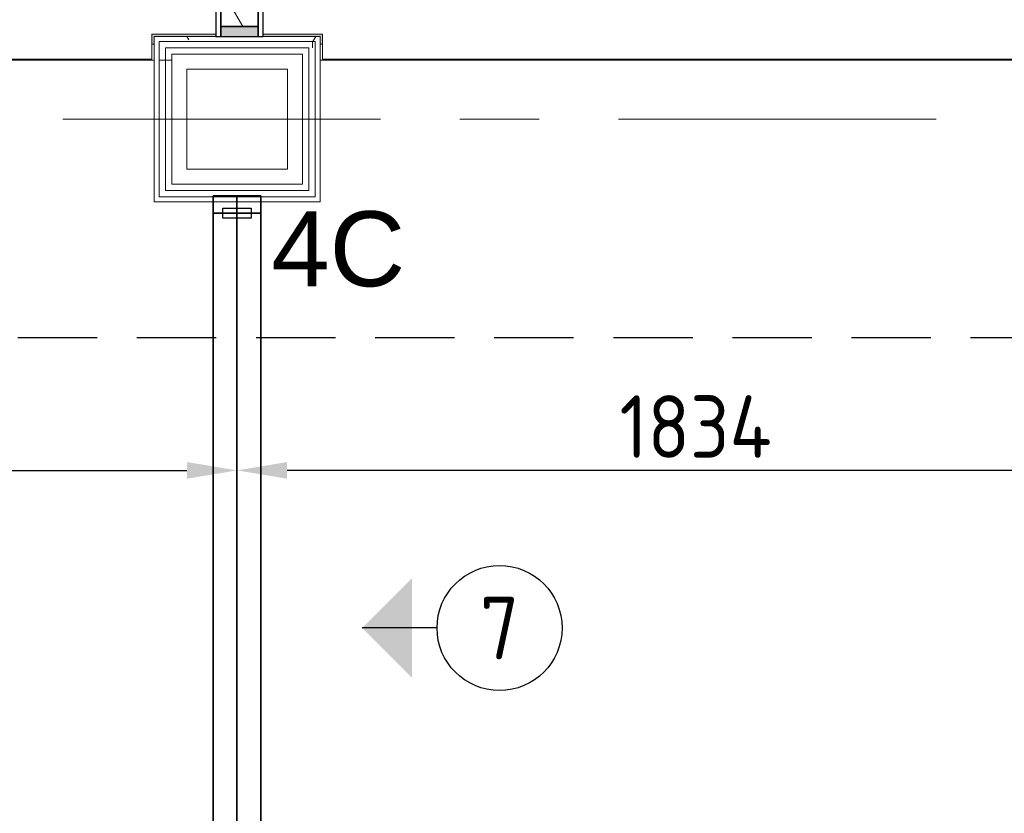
# Model space of a CAD drawing. Extents: x 3165 to 57695, y -7842 to 39081.
# Tile 124 of 248: x 29748 to 31717, y 34441 to 36027. Entities that reach past the tile are written whole.
import ezdxf
from ezdxf.enums import TextEntityAlignment as Align

# ---------------------------------------------------------------- set-up
doc = ezdxf.new("R2010")
doc.units = 0
doc.header["$LTSCALE"] = 50
doc.header["$PDSIZE"] = -5
doc.linetypes.add('HIDDEN2', pattern=[4.7625, 3.175, -1.5875])
doc.linetypes.add('Onderlegger 3e verdieping$0$stramien', pattern=[22.225, 12.7, -3.175, 3.175, -3.175])
doc.layers.get('0').update_dxf_attribs({"linetype": 'CONTINUOUS'})
doc.layers.get('DEFPOINTS').update_dxf_attribs({"linetype": 'CONTINUOUS'})
for name, color, linetype in [('AS-A38--_F----5', 2, 'CONTINUOUS'), ('AS-A38--_F---4-', 9, 'CONTINUOUS'), ('AS-I38-M_F----5_Muuraansluitingen', 7, 'CONTINUOUS'), ('AS-I38-M_F----5_Wandmodulen', 7, 'CONTINUOUS'), ('AS-L38--', 7, 'CONTINUOUS'), ('AS-L38--_F----5', 7, 'CONTINUOUS'), ('AS-L38--_F---4-', 7, 'CONTINUOUS'), ('AS-L38--_F-23--', 3, 'CONTINUOUS'), ('AS-L38--_F1-----', 2, 'CONTINUOUS'), ('AS-L38--_F123--', 7, 'CONTINUOUS'), ('AS-M38--_F123--_Wandlengte', 1, 'CONTINUOUS'), ('AS-T38--_F----5', 7, 'CONTINUOUS'), ('AS-T38--_F-23--', 7, 'CONTINUOUS'), ('IWTEKST', 2, 'CONTINUOUS')]:
    doc.layers.add(name, color=color, linetype=linetype)
doc.layers.add('IWHARTWAND', color=6, linetype='CONTINUOUS', plot=False)
for name, color, linetype, lineweight in [('Onderlegger 3e verdieping$0$A-DETL-MBND', 8, 'CONTINUOUS', 18), ('Onderlegger 3e verdieping$0$A-FLOR-OTLN', 8, 'CONTINUOUS', 18), ('Onderlegger 3e verdieping$0$A-GLAZ', 8, 'CONTINUOUS', 25), ('Onderlegger 3e verdieping$0$A-WALL-PATT', 8, 'CONTINUOUS', 50), ('Onderlegger 3e verdieping$0$I-WALL', 8, 'CONTINUOUS', 25), ('Onderlegger 3e verdieping$0$S-GRID', 8, 'CONTINUOUS', 18)]:
    doc.layers.add(name, color=color, linetype=linetype, lineweight=lineweight)
doc.styles.get("Standard").update_dxf_attribs({"font": 'isocp.shx'})
doc.dimstyles.new('CWall_F2_Wandlengte', dxfattribs={"dimscale": 50, "dimtxt": 2.5, "dimasz": 2, "dimexe": 1, "dimexo": 1, "dimgap": 0.5, "dimtad": 1, "dimdec": 0, "dimdsep": 46, "dimtxsty": 'Standard', "dimcen": 2.5, "dimclrt": 2, "dimadec": 0, "dimazin": 0, "dimtfac": 1, "dimtdec": 0, "dimtix": 1, "dimtmove": 2, "dimatfit": 0, "dimfxl": 0, "dimtolj": 1, "dimtzin": 0, "dimarcsym": 0})
pattern_1 = [(0, (30017.4, 35595.87), (0, 500), []), (0, (30017.4, 35545.87), (0, 500), []), (0, (30017.4, 35495.87), (0, 500), []), (0, (30017.4, 35445.87), (0, 500), [])]
pattern_2 = [(0, (822.5, 1360), (31.75, 31.75), [15.875, -47.625]), (90, (830.438, 1352.062), (-31.75, 31.75), [15.875, -47.625])]

# ---------------------------------------------------------------- blocks, each defined once
blk = doc.blocks.new('Onderlegger 3e verdieping$0$22_KA_systeempanel_dicht - staal-10156649-Plotview 3e Verdieping - schaal 1 op 100')
at = {"layer": 'Onderlegger 3e verdieping$0$A-GLAZ', "lineweight": 18}
h = blk.add_hatch(color=256, dxfattribs=at)
h.paths.add_polyline_path([(-47.3, 37.5), (-47.3, -37.5), (-27.3, -37.5), (-27.3, 37.5)], flags=0)
h.paths.add_polyline_path([(27.3, -37.5), (47.3, -37.5), (47.3, 37.5), (27.3, 37.5)], flags=0)
h = blk.add_hatch(dxfattribs=at)
h.set_pattern_fill('FP_236', color=256, style=0, pattern_type=2)
h.set_pattern_definition([(330, (-36040.87, 30187.76), (60, 103.92305), []), (30, (-36040.87, 30187.76), (-60, 103.92305), [])])
h.paths.add_polyline_path([(-27.3, -37.5), (27.3, -37.5), (27.3, 37.5), (-27.3, 37.5)], flags=0)
at = {"layer": 'Onderlegger 3e verdieping$0$A-GLAZ'}
for p, q in [((47.3, 47.5), (-47.3, 47.5)), ((-47.3, 47.5), (-47.3, 37.5)), ((47.3, 37.5), (47.3, 47.5)), ((-47.3, 37.5), (47.3, 37.5)), ((-27.3, 37.5), (-47.3, 37.5)), ((-47.3, 37.5), (-47.3, -37.5)), ((27.3, 37.5), (-27.3, 37.5)), ((-27.3, 37.5), (-27.3, -37.5)), ((-27.3, -37.5), (-27.3, 37.5)), ((27.3, -37.5), (27.3, 37.5)), ((47.3, 37.5), (27.3, 37.5)), ((27.3, 37.5), (27.3, -37.5)), ((47.3, -37.5), (47.3, 37.5)), ((47.3, -37.5), (-47.3, -37.5)), ((-47.3, -37.5), (-47.3, -47.5)), ((-47.3, -37.5), (-27.3, -37.5)), ((-27.3, -37.5), (27.3, -37.5)), ((27.3, -37.5), (47.3, -37.5)), ((47.3, -47.5), (47.3, -37.5)), ((-47.3, -47.5), (47.3, -47.5))]:
    blk.add_line(p, q, dxfattribs=at)
blk = doc.blocks.new('Onderlegger 3e verdieping$0$vensterbank tweede verdieping2 - vensterbank tweede verdieping-12045771-Plotview 3e Verdieping - schaal 1 op 100')
at = {"layer": 'Onderlegger 3e verdieping$0$A-GLAZ', "lineweight": 18}
for p, q in [((30012.4, 35948.2), (30012.4, 35998.5)), ((30012.4, 35998.5), (30140.3, 35998.5)), ((30235.3, 35998.5), (30354.1, 35998.5)), ((30354.1, 35998.5), (30354.1, 35948.2)), ((28520.7, 35948.2), (30012.4, 35948.2)), ((30354.1, 35948.2), (31901.4, 35948.2))]:
    blk.add_line(p, q, dxfattribs=at)
blk = doc.blocks.new('Onderlegger 3e verdieping$0$28_KU_vloerrand 250x670 3e verdieping - 31090 mm-590334-Plotview 3e Verdieping - schaal 1 op 100')
at = {"layer": 'Onderlegger 3e verdieping$0$A-DETL-MBND'}
h = blk.add_hatch(color=0, dxfattribs=at)
h.paths.add_polyline_path([(250, -15534.9), (250, -15526.7), (153.5, -15526.7), (153.5, -15445), (140, -15445), (140, -15535), (250, -15535)], flags=0)
h.paths.add_polyline_path([(250, -13642.5), (250, -13637.5), (229.7, -13637.5), (229.7, -13979.2), (250, -13979.2), (250, -13974.2), (234.7, -13974.2), (234.7, -13642.5), (244.7, -13642.5)], flags=0)
h.paths.add_polyline_path([(250, -11809.2), (250, -11804.2), (229.7, -11804.2), (229.7, -12145.8), (250, -12145.8), (250, -12140.8), (234.7, -12140.8), (234.7, -11809.2), (244.7, -11809.2)], flags=0)
h.paths.add_polyline_path([(250, -9970.8), (229.7, -9970.8), (229.7, -10094.5), (234.7, -10094.5), (234.7, -9975.8), (250, -9975.8)], flags=0)
h.paths.add_polyline_path([(250, -10307.5), (234.7, -10307.5), (234.7, -10189.5), (229.7, -10189.5), (229.7, -10312.5), (250, -10312.5)], flags=0)
h.paths.add_polyline_path([(250, -8474.2), (234.7, -8474.2), (234.7, -8351.3), (229.7, -8351.3), (229.7, -8479.2), (250, -8479.2)], flags=0)
h.paths.add_polyline_path([(250, -8142.5), (250, -8137.5), (229.7, -8137.5), (229.7, -8256.3), (234.7, -8256.3), (234.7, -8142.5), (244.7, -8142.5)], flags=0)
h.paths.add_polyline_path([(250, -6585), (140, -6585), (140, -6735.2), (153.5, -6735.2), (153.5, -6590.2), (250, -6590.2)], flags=0)
h.paths.add_polyline_path([(250, -6370), (249.8, -6360), (153.5, -6360), (153.5, -6189.8), (148.5, -6189.8), (148.5, -6214.8), (140, -6214.8), (140, -6375), (146, -6375), (146, -6370), (164.5, -6370)], flags=0)
h.paths.add_polyline_path([(250, -4470.8), (229.7, -4470.8), (229.7, -4812.5), (250, -4812.5), (250, -4807.5), (234.7, -4807.5), (234.7, -4475.8), (250, -4475.8)], flags=0)
h.paths.add_polyline_path([(250, -2637.5), (229.7, -2637.5), (229.7, -2979.2), (250, -2979.2), (250, -2974.2), (234.7, -2974.2), (234.7, -2642.5), (250, -2642.5)], flags=0)
h.paths.add_polyline_path([(250, -1145.8), (250, -1140.8), (234.7, -1140.8), (234.7, -809.2), (250, -809.2), (250, -804.2), (229.7, -804.2), (229.7, -1145.8), (245.6, -1145.8)], flags=0)
h.paths.add_polyline_path([(250, 1024.2), (250, 1029.2), (229.7, 1029.2), (229.7, 687.5), (250, 687.5), (250, 692.5), (234.7, 692.5), (234.7, 1024.2), (244.7, 1024.2)], flags=0)
h.paths.add_polyline_path([(250, 2576.5), (250, 2581.7), (146, 2581.7), (146, 2801.7), (250, 2801.7), (250, 2806.7), (153.5, 2806.7), (153.5, 2951.8), (140, 2951.8), (140, 2431.5), (148.5, 2431.5), (148.5, 2406.5), (153.5, 2406.5), (153.5, 2576.5), (250, 2576.5)], flags=0)
h.paths.add_polyline_path([(250, 4354.2), (250, 4359.2), (234.7, 4359.2), (234.7, 4690.8), (250, 4690.8), (250, 4695.8), (229.7, 4695.8), (229.7, 4354.2), (244.7, 4354.2)], flags=0)
h.paths.add_polyline_path([(250, 6523.8), (250, 6528.8), (229.7, 6528.8), (229.7, 6187.2), (250, 6187.2), (250, 6192.2), (234.7, 6192.2), (234.7, 6523.8), (244.7, 6523.8)], flags=0)
h.paths.add_polyline_path([(250, 8020.8), (250, 8025.8), (234.7, 8025.8), (234.7, 8144.2), (229.7, 8144.2), (229.7, 8020.8), (244.7, 8020.8)], flags=0)
h.paths.add_polyline_path([(250, 8362.5), (229.7, 8362.5), (229.7, 8239.2), (234.7, 8239.2), (234.7, 8357.5), (250, 8357.5)], flags=0)
h.paths.add_polyline_path([(250, 9859.2), (234.7, 9859.2), (234.7, 10190.8), (250, 10190.8), (250, 10195.8), (229.7, 10195.8), (229.7, 9854.2), (250, 9854.2)], flags=0)
h.paths.add_polyline_path([(250, 12029.2), (229.7, 12029.2), (229.7, 11687.5), (250, 11687.5), (250, 11692.5), (234.7, 11692.5), (234.7, 12024.2), (250, 12024.2)], flags=0)
h.paths.add_polyline_path([(250, 13525.8), (234.7, 13525.8), (234.7, 13857.5), (250, 13857.5), (250, 13862.5), (229.7, 13862.5), (229.7, 13520.8), (250, 13520.8)], flags=0)
h.paths.add_polyline_path([(250, 15374.2), (250, 15379.2), (234.7, 15379.2), (234.7, 15545), (140, 15545), (140, 15264.8), (153.5, 15264.8), (153.5, 15524.9), (229.7, 15524.9), (229.7, 15374.2), (244.7, 15374.2)], flags=0)
h.paths.add_polyline_path([(153.5, 10285.2), (140, 10285.2), (140, 9764.8), (153.5, 9764.8), (153.5, 10240.2)], flags=0)
h.paths.add_polyline_path([(153.5, 13479.4), (153.5, 13951.8), (140, 13951.8), (140, 13431.5), (153.5, 13431.5), (153.5, 13476.5)], flags=0)
h.paths.add_polyline_path([(153.5, 11932.2), (153.5, 12118.5), (140, 12118.5), (140, 11598.2), (153.5, 11598.2), (153.5, 11643.2)], flags=0)
h.paths.add_polyline_path([(153.5, 4695.8), (153.5, 4785.2), (140, 4785.2), (140, 4264.8), (153.5, 4264.8), (153.5, 4506)], flags=0)
h.paths.add_polyline_path([(153.5, 6098.2), (153.5, 6618.5), (140, 6618.5), (140, 6098.2), (148.5, 6098.2)], flags=0)
h.paths.add_polyline_path([(153.5, 8362.5), (153.5, 8451.8), (140, 8451.8), (140, 8239.2), (153.5, 8239.2)], flags=0)
h.paths.add_polyline_path([(153.5, 8020.8), (153.5, 8144.2), (140, 8144.2), (140, 7931.5), (153.5, 7931.5), (153.5, 7976.5)], flags=0)
h.paths.add_polyline_path([(153.5, 1138.5), (153.5, 1143.5), (148.5, 1143.5), (148.5, 1118.5), (140, 1118.5), (140, 598.2), (148.5, 598.2), (148.5, 573.2), (153.5, 573.2), (153.5, 1118.5)], flags=0)
h.paths.add_polyline_path([(153.5, -1063.8), (153.5, -689.8), (148.5, -689.8), (148.5, -714.8), (140, -714.8), (140, -1235.2), (148.5, -1235.2), (148.5, -1260.2), (153.5, -1260.2), (153.5, -1145.8)], flags=0)
h.paths.add_polyline_path([(153.5, -2979.2), (153.5, -2523.2), (148.5, -2523.2), (148.5, -2548.2), (140, -2548.2), (140, -3068.5), (148.5, -3068.5), (148.5, -3093.5), (153.5, -3093.5), (153.5, -3023.5)], flags=0)
h.paths.add_polyline_path([(153.5, -8523.5), (153.5, -8351.3), (140, -8351.3), (140, -8568.5), (153.5, -8568.5)], flags=0)
h.paths.add_polyline_path([(153.5, -11804.2), (153.5, -11714.8), (140, -11714.8), (140, -12235.2), (153.5, -12235.2), (153.5, -11893.7)], flags=0)
h.paths.add_polyline_path([(153.5, -10401.8), (153.5, -10189.5), (140.2, -10189.5), (140.2, -10094.5), (153.5, -10094.5), (153.5, -9881.5), (140, -9881.5), (140, -10401.8), (148.5, -10401.8)], flags=0)
h.paths.add_polyline_path([(153.5, -4360.9), (153.5, -4356.5), (148.5, -4356.5), (148.5, -4381.5), (140, -4381.5), (140, -4901.8), (148.5, -4901.8), (148.5, -4926.8), (153.5, -4926.8), (153.5, -4361.5)], flags=0)
h.paths.add_polyline_path([(153.5, -8180.6), (153.5, -8048.2), (140, -8048.2), (140, -8256.3), (153.5, -8256.3)], flags=0)
h.paths.add_polyline_path([(153.5, -15381.5), (140, -15381.5), (140, -15435), (153.5, -15435), (153.5, -15426.5)], flags=0)
h.paths.add_polyline_path([(153.5, -13593.2), (153.5, -13548.2), (140, -13548.2), (140, -14068.5), (153.5, -14068.5), (153.5, -13637.5)], flags=0)
blk = doc.blocks.new('Onderlegger 3e verdieping')
at = {"layer": 'Onderlegger 3e verdieping$0$A-WALL-PATT', "lineweight": 18}
h = blk.add_hatch(dxfattribs=at)
h.set_pattern_fill('FP_11', color=256, style=0, pattern_type=2)
h.set_pattern_definition([(0, (0, 0), (406.4, 101.6), [33.528, -271.272, 33.528, -271.272, -1625.6]), (0, (0, 0), (406.4, 101.6), [-609.6, 33.528, -576.072, 33.528, -271.272, -711.2]), (0, (0, 0), (406.4, 101.6), [-1524, 33.528, -169.672, 33.528, -474.472]), (120, (152.4, 50.8), (-291.18818, 301.15272), [33.528, -271.272, 33.528, -271.272, -1625.6]), (120, (152.4, 50.8), (-291.18818, 301.15272), [-609.6, 33.528, -576.072, 33.528, -271.272, -711.2]), (120, (152.4, 50.8), (-291.18818, 301.15272), [-1524, 33.528, -169.672, 33.528, -474.472]), (240, (203.2, 254), (-115.21182, -402.75272), [33.528, -271.272, 33.528, -271.272, -1625.6]), (240, (203.2, 254), (-115.21182, -402.75272), [-609.6, 33.528, -576.072, 33.528, -271.272, -711.2]), (240, (203.2, 254), (-115.21182, -402.75272), [-1524, 33.528, -169.672, 33.528, -474.472])])
h.paths.add_polyline_path([(30339.1, 35983.5), (30349.1, 35983.5), (30349.1, 35993.5), (30017.4, 35993.5), (30017.4, 35983.5), (30311, 35983.5)], flags=0)
h = blk.add_hatch(dxfattribs=at)
h.set_pattern_fill('FP_12', color=256, angle=-270, style=0, pattern_type=2)
h.set_pattern_definition([(270, (29983.25, 35993.53), (500, 3e-14), []), (270, (29933.25, 35993.53), (500, 3e-14), []), (270, (29883.25, 35993.53), (500, 3e-14), []), (270, (29833.25, 35993.53), (500, 3e-14), [])])
h.paths.add_polyline_path([(30326.6, 35971), (30339.1, 35971), (30339.1, 35983.5), (30027.4, 35983.5), (30027.4, 35971), (30311, 35971)], flags=0)
h = blk.add_hatch(dxfattribs=at)
h.set_pattern_fill('FP_13', color=256, angle=90, style=0, pattern_type=2)
h.set_pattern_definition(pattern_1)
h.paths.add_polyline_path([(30039.9, 35673.2), (30039.9, 35971), (30027.4, 35971), (30027.4, 35673.2)], flags=0)
h = blk.add_hatch(dxfattribs=at)
h.set_pattern_fill('FP_13', color=256, angle=90, style=0, pattern_type=2)
h.set_pattern_definition(pattern_1)
h.paths.add_polyline_path([(30052.4, 35685.7), (30052.4, 35958.5), (30039.9, 35958.5), (30039.9, 35685.7)], flags=0)
at = {"layer": 'Onderlegger 3e verdieping$0$A-FLOR-OTLN'}
for p, q in [((30017.4, 35978.2), (30012.4, 35978.2)), ((30354.1, 35978.2), (30349.1, 35978.2)), ((28515.7, 35946.2), (30017.4, 35946.2)), ((30349.1, 35946.2), (31906.6, 35946.2))]:
    blk.add_line(p, q, dxfattribs=at)
at = {"layer": 'Onderlegger 3e verdieping$0$I-WALL', "lineweight": 18}
for p, q in [((30349.1, 35993.5), (30017.4, 35993.5)), ((30017.4, 35993.5), (30017.4, 35663.2)), ((30349.1, 35663.2), (30349.1, 35993.5)), ((30339.1, 35983.5), (30027.4, 35983.5)), ((30027.4, 35983.5), (30027.4, 35673.2)), ((30326.6, 35971), (30039.9, 35971)), ((30039.9, 35971), (30039.9, 35685.7)), ((30326.6, 35971), (30326.6, 35685.7)), ((30339.1, 35983.5), (30339.1, 35673.2)), ((30314.1, 35958.5), (30052.4, 35958.5)), ((30052.4, 35958.5), (30052.4, 35698.2)), ((30314.1, 35958.5), (30314.1, 35698.2)), ((30082.4, 35928.5), (30284.1, 35928.5)), ((30082.4, 35728.2), (30082.4, 35928.5)), ((30284.1, 35928.5), (30284.1, 35728.2)), ((30284.1, 35728.2), (30082.4, 35728.2)), ((30314.1, 35698.2), (30052.4, 35698.2)), ((30339.1, 35673.2), (30027.4, 35673.2)), ((30326.6, 35685.7), (30039.9, 35685.7)), ((30017.4, 35663.2), (30349.1, 35663.2))]:
    blk.add_line(p, q, dxfattribs=at)
at = {"layer": 'Onderlegger 3e verdieping$0$S-GRID', "linetype": 'Onderlegger 3e verdieping$0$stramien'}
blk.add_line((3164.6, 35828.2), (56107.8, 35828.2), dxfattribs=at)
at = {"lineweight": 25, "rotation": 270.0000000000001}
blk.add_blockref('Onderlegger 3e verdieping$0$28_KU_vloerrand 250x670 3e verdieping - 31090 mm-590334-Plotview 3e Verdieping - schaal 1 op 100', (38491.6, 36228.2), dxfattribs=at)
at = {"layer": 'Onderlegger 3e verdieping$0$A-GLAZ'}
blk.add_blockref('Onderlegger 3e verdieping$0$vensterbank tweede verdieping2 - vensterbank tweede verdieping-12045771-Plotview 3e Verdieping - schaal 1 op 100', (0, 0), dxfattribs=at)
at = {"layer": 'Onderlegger 3e verdieping$0$A-GLAZ', "lineweight": 18, "rotation": 90}
blk.add_blockref('Onderlegger 3e verdieping$0$22_KA_systeempanel_dicht - staal-10156649-Plotview 3e Verdieping - schaal 1 op 100', (30187.8, 36040.9), dxfattribs=at)
blk = doc.blocks.new('WandNr2-_CTA01')
at = {"layer": 'AS-T38--_F-23--', "color": 0, "linetype": 'ByBlock'}
blk.add_line((0, -5), (0, -2), dxfattribs=at)
blk.add_circle((0, -7.5), 2.5, dxfattribs=at)
blk.add_solid([(0, -2), (2, -4), (-2, -4)], dxfattribs=at)
blk.add_attdef('WANDNR', text='', height=2.5, dxfattribs=at).set_placement((0, -7.5), align=Align.MIDDLE)
blk = doc.blocks.new('WandNr5o_CTA01')
at = {"layer": 'AS-T38--_F----5', "color": 0, "linetype": 'ByBlock'}
blk.add_circle((0, -18), 2.5, dxfattribs=at)
blk.add_attdef('WANDNR', text='', height=2.5, dxfattribs=at).set_placement((0, -18), align=Align.MIDDLE)
blk = doc.blocks.new('*D202')
at = {"layer": 'AS-M38--_F123--_Wandlengte', "color": 0, "lineweight": -2}
for p, q in [((28349.9, 35193.8), (28349.9, 35076.4)), ((30182.9, 35196.1), (30182.9, 35076.4)), ((28449.9, 35126.4), (30082.9, 35126.4))]:
    blk.add_line(p, q, dxfattribs=at)
at = {"layer": 'AS-M38--_F123--_Wandlengte', "color": 0}
for points in [[(28449.9, 35143), (28449.9, 35109.7), (28349.9, 35126.4)], [(30082.9, 35143), (30082.9, 35109.7), (30182.9, 35126.4)]]:
    blk.add_solid(points, dxfattribs=at)
at = {"layer": 'DEFPOINTS', "color": 0}
for p in [(28349.9, 35243.8, -200), (30182.9, 35246.1), (30182.9, 35126.4)]:
    blk.add_point(p, dxfattribs=at)
at = {"layer": 'AS-M38--_F123--_Wandlengte', "color": 2, "insert": (29266.4, 35213.9), "char_height": 125, "attachment_point": 5}
blk.add_mtext('\\A1;1833', dxfattribs=at)
blk = doc.blocks.new('*D203')
at = {"layer": 'AS-M38--_F123--_Wandlengte', "color": 0, "lineweight": -2}
for p, q in [((32016.6, 35238.5), (32016.6, 35076.4)), ((30182.9, 35235.2), (30182.9, 35076.4)), ((31916.6, 35126.4), (30282.9, 35126.4))]:
    blk.add_line(p, q, dxfattribs=at)
at = {"layer": 'AS-M38--_F123--_Wandlengte', "color": 0}
for points in [[(30282.9, 35143), (30282.9, 35109.7), (30182.9, 35126.4)], [(31916.6, 35143), (31916.6, 35109.7), (32016.6, 35126.4)]]:
    blk.add_solid(points, dxfattribs=at)
at = {"layer": 'DEFPOINTS', "color": 0}
for p in [(30182.9, 35285.2), (32016.6, 35288.5), (30182.9, 35126.4)]:
    blk.add_point(p, dxfattribs=at)
at = {"layer": 'AS-M38--_F123--_Wandlengte', "color": 2, "insert": (31099.8, 35213.9), "char_height": 125, "attachment_point": 5}
blk.add_mtext('\\A1;1834', dxfattribs=at)
blk = doc.blocks.new('Q0WDSTL-_CTA01')
at = {"layer": 'AS-L38--_F-23--'}
for p, q in [((0, 0.3), (0, 0.5)), ((0, -0.3), (0, -0.5))]:
    blk.add_line(p, q, dxfattribs=at)
at = {"layer": 'AS-L38--_F-23--', "color": 1}
blk.add_lwpolyline([(0, 0.3), (1, 0.3), (1, -0.3), (0, -0.3)], dxfattribs=at)
at = {"layer": 'AS-L38--_F1-----'}
blk.add_lwpolyline([(0, 0.5), (0, -0.5)], dxfattribs=at)
blk = doc.blocks.new('QEND5---_CTA01')
at = {"layer": 'AS-L38--_F----5', "invisible_edges": 1}
for points in [[(0, 0), (0, 0, 60), (35, 0, 60), (35, 0)], [(0, 0, 2660), (0, 0, 2700), (35, 0, 2700), (35, 0, 2660)]]:
    blk.add_3dface(points, dxfattribs=at)
at = {"layer": 'AS-L38--_F----5'}
blk.add_3dface([(0, 0, 60), (0, 0, 2660), (35, 0, 2660), (35, 0, 60)], dxfattribs=at)
at = {"layer": 'AS-L38--_F---4-', "invisible_edges": 1}
for points in [[(35, 47.5), (35, 47.5, 60), (0, 47.5, 60), (0, 47.5)], [(35, 47.5, 2660), (35, 47.5, 2700), (0, 47.5, 2700), (0, 47.5, 2660)], [(0, -47.5), (0, -47.5, 60), (35, -47.5, 60), (35, -47.5)], [(0, -47.5, 2660), (0, -47.5, 2700), (35, -47.5, 2700), (35, -47.5, 2660)]]:
    blk.add_3dface(points, dxfattribs=at)
at = {"layer": 'AS-L38--_F---4-'}
for points in [[(35, 47.5, 60), (35, 47.5, 2660), (0, 47.5, 2660), (0, 47.5, 60)], [(0, -47.5, 2700), (35, -47.5, 2700), (35, 47.5, 2700), (0, 47.5, 2700)], [(35, -47.5), (35, -47.5, 60), (35, 47.5, 60), (35, 47.5)], [(35, -47.5, 60), (35, -47.5, 2660), (35, 47.5, 2660), (35, 47.5, 60)], [(35, -47.5, 2660), (35, -47.5, 2700), (35, 47.5, 2700), (35, 47.5, 2660)], [(0, -47.5, 60), (0, -47.5, 2660), (35, -47.5, 2660), (35, -47.5, 60)]]:
    blk.add_3dface(points, dxfattribs=at)
at = {"layer": 'AS-L38--_F123--'}
blk.add_lwpolyline([(0, -47.5), (35, -47.5), (35, 47.5), (0, 47.5)], dxfattribs=at)
at = {"layer": 'DEFPOINTS'}
blk.add_point((35, 0, 2700), dxfattribs=at)
at = {"layer": 'AS-L38--', "xscale": 10, "yscale": 95, "zscale": 10}
blk.add_blockref('Q0WDSTL-_CTA01', (0, 0), dxfattribs=at)
at = {"layer": 'AS-I38-M_F----5_Muuraansluitingen', "extrusion": (0, -1, 0)}
blk.add_text('D4C', height=125, rotation=90, dxfattribs=at).set_placement((35, 2750), align=Align.MIDDLE_LEFT)
blk = doc.blocks.new('BvnAans-_CTA01')
at = {"layer": 'AS-L38--_F----5', "color": 0, "invisible_edges": 10}
blk.add_3dface([(0, 0), (1, 0), (1, 0, 1), (0, 0, 1)], dxfattribs=at)
at = {"layer": 'AS-L38--_F---4-', "invisible_edges": 10}
for points in [[(0, 0.5), (1, 0.5), (1, 0.5, 1), (0, 0.5, 1)], [(0, -0.5), (1, -0.5), (1, -0.5, 1), (0, -0.5, 1)]]:
    blk.add_3dface(points, dxfattribs=at)
at = {"layer": 'AS-L38--_F---4-'}
blk.add_3dface([(0, -0.5, 1), (0, 0.5, 1), (1, 0.5, 1), (1, -0.5, 1)], dxfattribs=at)
blk = doc.blocks.new('OndrAans_CTA01')
at = {"layer": 'AS-L38--_F----5', "color": 0, "invisible_edges": 10}
blk.add_3dface([(0, 0), (1, 0), (1, 0, 1), (0, 0, 1)], dxfattribs=at)
at = {"layer": 'AS-L38--_F---4-', "invisible_edges": 10}
for points in [[(0, 0.5), (1, 0.5), (1, 0.5, 1), (0, 0.5, 1)], [(0, -0.5), (1, -0.5), (1, -0.5, 1), (0, -0.5, 1)]]:
    blk.add_3dface(points, dxfattribs=at)
at = {"layer": 'AS-L38--_F123--', "color": 0}
blk.add_3dface([(0, -0.5), (1, -0.5), (1, 0.5), (0, 0.5)], dxfattribs=at)
blk = doc.blocks.new('D1------_CTA01')
at = {"layer": 'AS-L38--_F----5', "color": 0}
blk.add_3dface([(0, 0), (1, 0), (1, 0, 1), (0, 0, 1)], dxfattribs=at)
at = {"layer": 'AS-L38--_F---4-'}
for points in [[(0, 0.5), (1, 0.5), (1, 0.5, 1), (0, 0.5, 1)], [(0, -0.5), (1, -0.5), (1, -0.5, 1), (0, -0.5, 1)]]:
    blk.add_3dface(points, dxfattribs=at)
blk = doc.blocks.new('QWND23--_CTA01')
at = {"layer": 'AS-A38--_F----5', "extrusion": (0, -1, 0)}
h = blk.add_hatch(dxfattribs=at)
h.set_pattern_fill('CROSS', color=256, scale=5, style=0)
h.set_pattern_definition(pattern_2)
h.paths.add_polyline_path([(0, 940), (1645, 940), (1645, 1780), (0, 1780)])
at = {"layer": 'AS-A38--_F---4-', "extrusion": (0, -1, 0)}
h = blk.add_hatch(dxfattribs=at)
h.set_pattern_fill('CROSS', color=256, scale=5, style=0)
h.set_pattern_definition(pattern_2)
h.paths.add_polyline_path([(0, 940), (1645, 940), (1645, 1780), (0, 1780)])
h = blk.add_hatch(dxfattribs=at)
h.set_pattern_fill('CROSS', color=256, scale=5, style=0)
h.set_pattern_definition(pattern_2)
h.paths.add_polyline_path([(0, 940), (1645, 940), (1645, 1780), (0, 1780)])
at = {"layer": 'AS-L38--', "xscale": 1645.000000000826, "yscale": 95}
for name, p, zscale in [('BvnAans-_CTA01', (0, 0, 2660), 40), ('OndrAans_CTA01', (0, 0), 60), ('D1------_CTA01', (0, 0, 1780), 880), ('D1------_CTA01', (0, 0, 940), 840), ('D1------_CTA01', (0, 0, 60), 880)]:
    blk.add_blockref(name, p, dxfattribs=dict(at, zscale=zscale))
at = {"layer": 'AS-L38--', "xscale": 10, "yscale": 95, "zscale": 10, "rotation": 180}
blk.add_blockref('Q0WDSTL-_CTA01', (1645, 0), dxfattribs=at)
at = {"layer": 'AS-I38-M_F----5_Wandmodulen', "extrusion": (0, -1, 0)}
blk.add_text('AH-Z1', height=125, rotation=90, dxfattribs=at).set_placement((822.5, 2750), align=Align.MIDDLE_LEFT)

msp = doc.modelspace()

# ---------------------------------------------------------------- linework, layer by layer
at = {"color": 8, "linetype": 'HIDDEN2'}
msp.add_line((4741.6, 35392.2), (53791.6, 35392.2), dxfattribs=at)
at = {"layer": 'IWHARTWAND'}
msp.add_line((30182.9, 35663.2), (30182.9, 32161.4), dxfattribs=at)

# ---------------------------------------------------------------- block references
msp.add_blockref('Onderlegger 3e verdieping', (0, 0))
at = {"layer": 'AS-L38--', "rotation": 90}
for name, p in [('QEND5---_CTA01', (30182.9, 35640.2)), ('QWND23--_CTA01', (30182.9, 33995.2))]:
    msp.add_blockref(name, p, dxfattribs=at)
at = {"layer": 'AS-L38--', "extrusion": (1, 0, 0)}
ref = msp.add_blockref('WandNr5o_CTA01', (34811.3, -100, 30182.9), dxfattribs=dict(at, xscale=50, yscale=50, zscale=50))
ref.add_attrib('WANDNR', '7', dxfattribs={"layer": 'AS-T38--_F----5', "color": 0, "linetype": 'ByBlock', "extrusion": (1, 0, 0), "height": 125}).set_placement((34811.3, -1000, 30182.9), align=Align.MIDDLE)
at = {"layer": 'AS-L38--'}
ref = msp.add_blockref('WandNr2-_CTA01', (30332.9, 34811.3), dxfattribs=dict(at, xscale=50, yscale=50, zscale=50, rotation=90))
ref.add_attrib('WANDNR', '7', dxfattribs={"layer": 'AS-T38--_F-23--', "color": 0, "linetype": 'ByBlock', "height": 125}).set_placement((30707.9, 34811.3), align=Align.MIDDLE)

# ---------------------------------------------------------------- texts
at = {"layer": 'IWTEKST', "insert": (30251.5, 35644.3, 120), "char_height": 150, "width": 3405, "attachment_point": 1}
msp.add_mtext('{\\fArial|b0|i0|c0|p34;4C}', dxfattribs=at)

# ---------------------------------------------------------------- dimensions: what is measured, and where the dimension line sits
at = {"layer": 'AS-M38--_F123--_Wandlengte'}
for p1, p2, picture, middle in [((28349.9, 35243.8, -200), (30182.9, 35246.1), '*D202', (29266.4, 35213.9)), ((32016.6, 35288.5), (30182.9, 35285.2), '*D203', (31099.8, 35213.9))]:
    dim = msp.add_linear_dim(base=(30182.9, 35126.4), p1=p1, p2=p2, dimstyle='CWall_F2_Wandlengte', dxfattribs=at)
    dim.commit()
    dim.dimension.update_dxf_attribs({"geometry": picture, "text_midpoint": middle})

doc.saveas('drawing.dxf')
